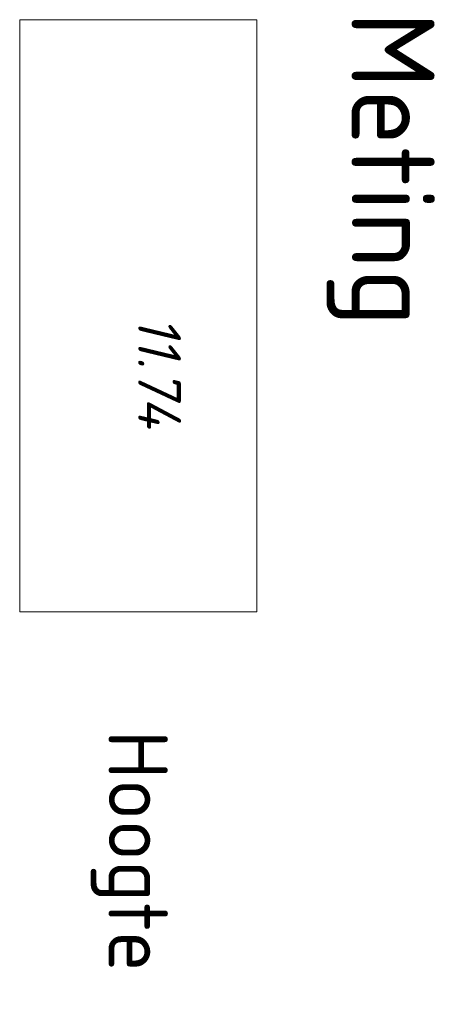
# Model space of a CAD drawing. Header units: metres. Extents: x 233374 to 233489, y 554143 to 554421.
# Tile 4 of 4: x 233434.33 to 233437.87, y 554412.83 to 554421.14. Entities that reach past the tile are written whole.
import ezdxf

# ---------------------------------------------------------------- set-up
doc = ezdxf.new("R2010")
doc.units = ezdxf.units.M
doc.layers.add('B-WE-OG-HOOGTEPUNT-T18', color=7, linetype='Continuous', lineweight=18, true_color=0xcb6262)
doc.layers.add('X-XX-AL-LEGENDA-G', color=7, linetype='Continuous', lineweight=18)
doc.layers.add('X-XX-AL-LEGENDA-T25', color=7, linetype='Continuous', lineweight=25)
doc.styles.add('NLCS-ISO-ANNOTATIEF-T18', font='NLCS-ISO.ttf', dxfattribs={"height": 1.8})
doc.styles.add('NLCS-ISO-ANNOTATIEF-T25', font='NLCS-ISO.ttf', dxfattribs={"height": 2.5})

msp = doc.modelspace()

# ---------------------------------------------------------------- linework, layer by layer
at = {"layer": 'X-XX-AL-LEGENDA-G', "ltscale": 0.2, "flags": 128}
msp.add_lwpolyline([(233436.327, 554421.1428), (233434.327, 554421.1428), (233434.327, 554416.1428), (233436.327, 554416.1428)], close=True, dxfattribs=at)

# ---------------------------------------------------------------- texts
at = {"layer": 'B-WE-OG-HOOGTEPUNT-T18', "style": 'NLCS-ISO-ANNOTATIEF-T18', "oblique": 13.5}
msp.add_text('11.74', height=0.36, rotation=270, dxfattribs=at).set_placement((233435.327, 554418.6428))
at = {"layer": 'X-XX-AL-LEGENDA-T25', "style": 'NLCS-ISO-ANNOTATIEF-T25'}
msp.add_text('Meting', height=0.7, rotation=270, dxfattribs=at).set_placement((233437.127, 554421.2128))
at = {"layer": 'X-XX-AL-LEGENDA-T25', "ltscale": 0.2, "insert": (233435.577, 554415.1428), "char_height": 0.5, "width": 19.071372, "attachment_point": 1, "rotation": 270, "style": 'NLCS-ISO-ANNOTATIEF-T25'}
msp.add_mtext('Hoogte', dxfattribs=at)

doc.saveas('drawing.dxf')
